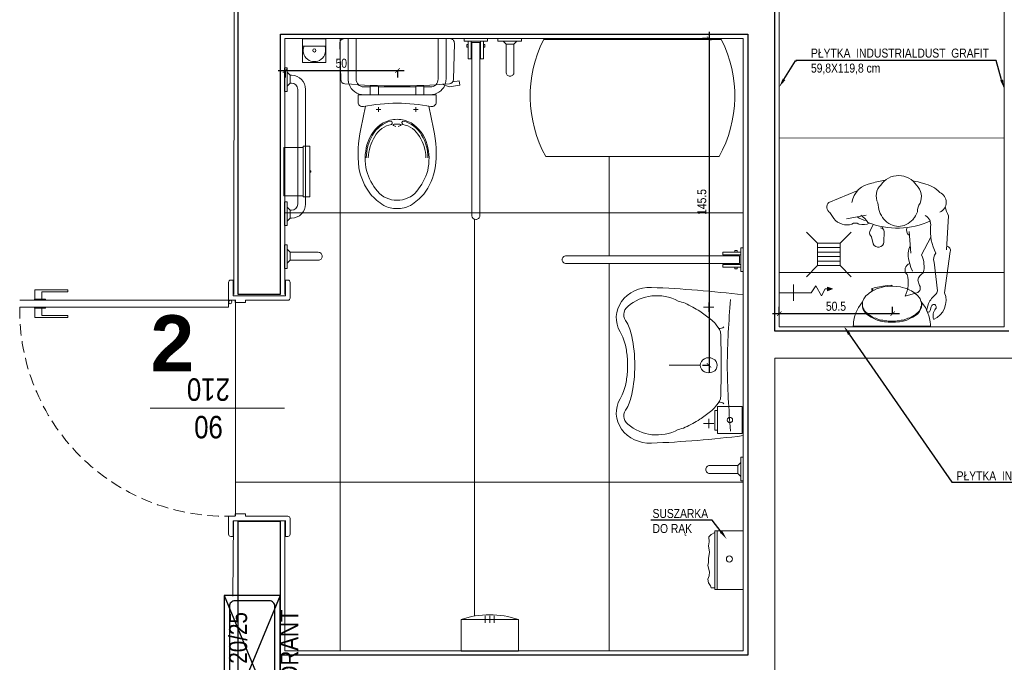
# Model space of a CAD drawing. Header units: millimetres. Extents: x -9038497 to 54128, y -10570064 to 59476.
# Tile 113 of 135: x 47874 to 48312, y 21742 to 22028. Entities that reach past the tile are written whole.
import ezdxf
from ezdxf import colors
from ezdxf.entities.mleader import LeaderData, LeaderLine
from ezdxf.math import Vec2, Vec3

# ---------------------------------------------------------------- set-up
doc = ezdxf.new("R2010")
doc.units = ezdxf.units.MM
doc.header["$LTSCALE"] = 0.8
doc.header["$PDMODE"] = 2
doc.linetypes.add('Dash', pattern=[0.435, 0.3175, -0.1175])
doc.linetypes.add('DASHED2', pattern=[9.525, 6.35, -3.175])
for name, color, linetype, lineweight in [('0 proj_drzwi', 4, 'Continuous', 0), ('0 proj_meble pokojowe-linie środkowe', 42, 'Continuous', 0), ('0 proj_okna', 4, 'Continuous', 0), ('0 proj_widok widok widok', 7, 'Continuous', 0), ('0 proj_wyposażenie sanitarne', 40, 'Continuous', 18), ('A MEBLE', 41, 'Continuous', 35), ('A PPOŻ', 1, 'Continuous', 30), ('A_widok', 8, 'Continuous', 0), ('proj_samochodziki', 191, 'Continuous', 5), ('SCIANY', 1, 'Continuous', 30), ('sciany - mur', 1, 'Continuous', 30), ('tynk', 252, 'Continuous', 5), ('WYPOSAZENIE_SANITARNE', 2, 'Continuous', 20), ('WYPOSAŻENIE', 223, 'Continuous', 9), ('ściany istniejące', 251, 'Continuous', 50)]:
    doc.layers.add(name, color=color, linetype=linetype, lineweight=lineweight)
doc.layers.add('strop podw.', color=3, linetype='Continuous')
doc.styles.add('12', font='ARIALN.TTF', dxfattribs={"height": 12})
doc.styles.get("Standard").update_dxf_attribs({"font": 'g12f13.shx', "width": 0.8, "height": 10})
doc.styles.add('WYMIAR-20', font='ARIALN.TTF', dxfattribs={"height": 4})
doc.styles.add('WYMIAR-50', font='ARIALN.TTF', dxfattribs={"height": 10})
doc.dimstyles.new('SKALA-20', dxfattribs={"dimscale": 2, "dimtxt": 2, "dimasz": 1, "dimexe": 1.5, "dimexo": 1.5, "dimgap": 0.6, "dimtad": 1, "dimdec": 1, "dimrnd": 0.5, "dimdsep": 46, "dimtxsty": 'WYMIAR-20', "dimblk": 'ARCHTICK', "dimcen": 1.2, "dimdle": 1.5, "dimclrd": 256, "dimclre": 256, "dimclrt": 256, "dimadec": 0, "dimazin": 0, "dimtfac": 0.5, "dimtdec": 1, "dimtix": 1, "dimtmove": 2, "dimatfit": 3, "dimfxl": 2, "dimfxlon": 1, "dimtolj": 1, "dimarcsym": 0})

# ---------------------------------------------------------------- blocks, each defined once
blk = doc.blocks.new('umywalka')
at = {"layer": 'WYPOSAŻENIE', "lineweight": 0}
for p, q in [((-15.39, -7.43), (-15.39, -3.37)), ((0, -62.55), (0, 0)), ((0.06, -2.7), (0, -2.7)), ((-13.14, -5.4), (-17.64, -5.4)), ((-10.09, -16.22), (-10.89, -14.85)), ((-51.46, -31.28), (-51.52, -28.24)), ((-51.46, -31.28), (-51.52, -34.31)), ((-19.14, -31.28), (-33.02, -31.28)), ((-10.09, -46.33), (-10.89, -47.7)), ((-15.39, -55.13), (-15.39, -59.18)), ((-13.14, -57.15), (-17.64, -57.15)), ((0.06, -59.85), (0, -59.85))]:
    blk.add_line(p, q, dxfattribs=at)
at = {"layer": 'WYPOSAŻENIE', "lineweight": 0, "extrusion": (0, 0, -1)}
for centre, major_axis, start_param, end_param in [((-41.5, -10.16), (15, 0), 2.665045, 4.75447), ((-38.5, -16.62), (18.12, 0), 3.92538, 5.263255), ((-58.76, -379.13), (425.33, 0), -1.528716, -1.432204), ((-31.76, -14.27), (13.12, 0), -1.360254, -1.107188), ((-47, -41.72), (47.22, 0), -1.107223, -1.025618), ((465.01, -36.23), (472.19, 0), 3.153255, 3.222171), ((-47.66, -8.85), (5.54, 0), 2.405605, 3.988362), ((-45.88, -40.06), (45.05, 0), -1.025688, -0.942144), ((-55.42, -51.85), (61.26, 0), -0.941874, -0.842747), ((-81.82, -24.19), (32.87, 0), -0.417269, -0.195158), ((-27.17, -23.33), (18.81, 0), -0.843068, -0.664024), ((-27.43, -23.51), (19.14, 0), -0.66381, -0.437397), ((-80.22, -28.15), (28.58, 0), -0.476547, -0.370959), ((-10.34, -12.95), (2.18, 0), 0.675065, 1.823026), ((-632, -31.28), (622.13, 0), -0.026897, 0.026897), ((-74.97, -26.31), (22.95, 0), -0.370899, -0.195376), ((-142.92, -33.07), (94.75, 0), -0.172238, -0.020994), ((-114.23, -33.3), (62.97, 0), -0.195334, -0.089443), ((-15.39, -31.28), (3.75, 0), 1.570796, 4.712389), ((-15.39, -31.28), (3.75, 0), 4.712389, 7.853982), ((-114.23, -29.25), (62.97, 0), 0.089443, 0.195334), ((-142.92, -29.48), (94.75, 0), 0.020994, 0.172238), ((465.01, -26.32), (472.19, 0), 3.061014, 3.12993), ((-80.22, -34.4), (28.58, 0), 0.370959, 0.476547), ((-74.97, -36.24), (22.95, 0), 0.195376, 0.370899), ((-41.5, -52.39), (15, 0), 1.528716, 3.61814), ((-81.82, -38.36), (32.87, 0), 0.195158, 0.417269), ((-27.43, -39.04), (19.14, 0), 0.437397, 0.66381), ((-10.34, -49.6), (2.18, 0), 4.460159, 5.60812), ((-47.66, -53.7), (5.54, 0), 2.294823, 3.87758), ((-55.42, -10.7), (61.26, 0), 0.842747, 0.941874), ((-27.17, -39.22), (18.81, 0), 0.664024, 0.843068), ((-45.88, -22.49), (45.05, 0), 0.942144, 1.025688), ((-38.5, -45.93), (18.12, 0), 1.01993, 2.357805), ((-31.76, -48.28), (13.12, 0), 1.107188, 1.360254), ((-47, -20.83), (47.22, 0), 1.025618, 1.107223), ((-58.76, 316.58), (425.33, 0), 1.432204, 1.528716)]:
    blk.add_ellipse(centre, major_axis=major_axis, ratio=0.9, start_param=start_param, end_param=end_param, dxfattribs=at)
blk = doc.blocks.new('Z$W@#58677476')
at = {"layer": 'WYPOSAŻENIE'}
for p, q in [((2.74, 79.01), (2.74, 1.93)), ((6.24, 79.01), (2.74, 79.01)), ((6.24, 1.93), (6.24, 79.01)), ((96.05, 78.3), (94.73, 79.61)), ((100.87, 79.61), (99.55, 78.3)), ((4.42, -0.06), (4.42, -0.06))]:
    blk.add_line(p, q, dxfattribs=at)
for points in [[(-0.76, 80.68), (-0.76, 79.56), (9.74, 79.56), (9.74, 80.68)], [(2.35, 71.65), (2.35, 79.56), (1.14, 79.56), (1.14, 71.65)], [(6.63, 71.65), (6.63, 79.56), (7.84, 79.56), (7.84, 71.65)], [(92.32, 80.73), (92.32, 79.61), (102.82, 79.61), (102.82, 80.73)], [(1.14, 76.92), (1.14, 78.02), (0.48, 78.02), (0.48, 76.92)], [(7.84, 76.92), (7.84, 78.02), (8.5, 78.02), (8.5, 76.92)]]:
    blk.add_lwpolyline(points, close=True, dxfattribs=at)
blk.add_lwpolyline([(97.8, 64.03), (97.8, 64.03, 0.414214), (99.55, 65.78), (99.55, 78.3), (96.05, 78.3), (96.05, 65.78, 0.414214)], format="xyb", close=True, dxfattribs=at)
for start, end in [(180.0006, 270.0006), (269.9999, 0)]:
    blk.add_arc((4.49, 1.93), 1.75, start, end, dxfattribs=at)
at = {"layer": 'WYPOSAŻENIE', "xscale": -1, "rotation": 270}
blk.add_blockref('umywalka', (82.75, 80.73), dxfattribs=at)
blk = doc.blocks.new('22')
at = {"layer": 'WYPOSAŻENIE'}
for p, q in [((-30410.71, -117927.01), (-30409.39, -117925.7)), ((-30409.39, -117931.83), (-30410.71, -117930.51)), ((-30493.27, -117945.04), (-30493.27, -117945.04)), ((-30495.02, -117946.79), (-30495.02, -118023.87)), ((-30491.52, -118023.87), (-30491.52, -117946.79)), ((-30465.57, -117994.04), (-30467.57, -117994.04)), ((-30466.57, -117995.04), (-30466.57, -117993.04)), ((-30450.97, -117994.04), (-30448.97, -117994.04)), ((-30449.97, -117995.04), (-30449.97, -117993.04)), ((-30450.02, -118004.04), (-30466.53, -118004.04)), ((-30436.52, -118025.54), (-30436.52, -118010.52)), ((-30511.57, -118024.42), (-30510.25, -118023.1)), ((-30506.75, -118023.1), (-30505.43, -118024.42)), ((-30495.02, -118023.87), (-30491.52, -118023.87))]:
    blk.add_line(p, q, dxfattribs=at)
for points in [[(-30408.27, -117923.29), (-30409.39, -117923.29), (-30409.39, -117933.79), (-30408.27, -117933.79)], [(-30408.27, -117952.95), (-30409.39, -117952.95), (-30409.39, -117942.45), (-30408.27, -117942.45)], [(-30466.53, -118000.54), (-30466.53, -118004.36), (-30470.23, -118004.36), (-30470.23, -118000.54)], [(-30450.02, -118000.54), (-30450.02, -118004.36), (-30446.32, -118004.36), (-30446.32, -118000.54)], [(-30408.27, -118001.99), (-30409.39, -118001.99), (-30409.39, -118012.49), (-30408.27, -118012.49)], [(-30495.41, -118016.51), (-30495.41, -118024.42), (-30496.62, -118024.42), (-30496.62, -118016.51)], [(-30491.14, -118016.51), (-30491.14, -118024.42), (-30489.93, -118024.42), (-30489.93, -118016.51)], [(-30503.02, -118025.54), (-30503.02, -118024.42), (-30513.52, -118024.42), (-30513.52, -118025.54)], [(-30488.02, -118025.54), (-30488.02, -118024.42), (-30498.52, -118024.42), (-30498.52, -118025.54)], [(-30496.62, -118021.78), (-30496.62, -118022.88), (-30497.28, -118022.88), (-30497.28, -118021.78)], [(-30489.93, -118021.78), (-30489.93, -118022.88), (-30489.27, -118022.88), (-30489.27, -118021.78)]]:
    blk.add_lwpolyline(points, close=True, dxfattribs=at)
for points in [[(-30424.97, -117928.76), (-30424.97, -117928.76, 0.414214), (-30423.22, -117930.51), (-30410.71, -117930.51), (-30410.71, -117927.01), (-30423.22, -117927.01, 0.414214)], [(-30458.27, -117953.64, -0.221073), (-30449.54, -117957.62, -0.102493), (-30444.67, -117966.84, -0.121565), (-30444.87, -117978.34, -0.187395), (-30452.07, -117988.04, -0.126952), (-30458.27, -117989.64, -0.126952), (-30464.47, -117988.04, -0.187395), (-30471.67, -117978.34, -0.121565), (-30471.87, -117966.84, -0.102493), (-30467.01, -117957.62, -0.221073)], [(-30475.66, -118000.54), (-30440.89, -118000.54), (-30440.89, -117997.28, 0.472458), (-30443.27, -117995.31, -0.097656), (-30473.28, -117995.31, 0.472458), (-30475.66, -117997.28)], [(-30481.73, -118025.54), (-30434.82, -118025.54, 0.421203), (-30432.82, -118023.49), (-30433.21, -118007.38, 0.384529), (-30435.05, -118005.43, 0.020097), (-30458.27, -118004.54, 0.020097), (-30481.5, -118005.43, 0.384529), (-30483.34, -118007.38), (-30483.73, -118023.49, 0.421203)], [(-30508.5, -118008.83), (-30508.5, -118008.83, 0.414214), (-30510.25, -118010.58), (-30510.25, -118023.1), (-30506.75, -118023.1), (-30506.75, -118010.58, 0.414214)]]:
    blk.add_lwpolyline(points, format="xyb", close=True, dxfattribs=at)
for points in [[(-30410.71, -117945.72), (-30411.33, -117945.72, 0.414213), (-30417.58, -117951.97), (-30417.58, -117977.47)], [(-30444.2, -117995.49), (-30442.12, -117985.38, 0.088113), (-30441.29, -117968.13, 0.124068), (-30446.45, -117956.41, 0.086475), (-30452.33, -117951.39, 0.130408), (-30458.27, -117949.94, 0.130408), (-30464.22, -117951.39, 0.086475), (-30470.1, -117956.41, 0.124068), (-30475.26, -117968.13, 0.088113), (-30474.43, -117985.38), (-30472.35, -117995.49)], [(-30410.71, -117949.22), (-30411.33, -117949.22, 0.414211), (-30414.08, -117951.97), (-30414.08, -117977.47)], [(-30471.97, -117972.54, 0.136377), (-30469.17, -117982.64, 0.205105), (-30461.07, -117988.84, 0.668461), (-30460.78, -117987.4, -0.213245), (-30468.17, -117982.04, -0.134007), (-30471.07, -117972.54)], [(-30445.47, -117972.54, -0.134007), (-30448.37, -117982.04, -0.213245), (-30455.77, -117987.4, 0.668461), (-30455.47, -117988.84, 0.205105), (-30447.37, -117982.64, 0.136377), (-30444.57, -117972.54)], [(-30410.71, -118009.22), (-30411.33, -118009.22, -0.414213), (-30417.58, -118002.97), (-30417.58, -117977.47)], [(-30410.71, -118005.72), (-30411.33, -118005.72, -0.414211), (-30414.08, -118002.97), (-30414.08, -117977.47)], [(-30458.77, -117986.44), (-30459.85, -117986.96, 0.801198), (-30459.97, -117987.34, 0.05862), (-30458.27, -117987.54, 0.05862), (-30456.57, -117987.34, 0.801198), (-30456.7, -117986.96), (-30457.77, -117986.44)], [(-30436.89, -118005.29, 0.32142), (-30443.52, -118000.54), (-30473.02, -118000.54, 0.300027), (-30479.46, -118004.78)], [(-30479.65, -118005.29, 0.081906), (-30480.02, -118007.54), (-30480.02, -118025.54)], [(-30479.46, -118004.78, 0.019656), (-30479.65, -118005.29)], [(-30475.45, -118005.02, 0.203745), (-30476.52, -118007.54), (-30476.52, -118025.54)], [(-30470.23, -118004.04), (-30473.02, -118004.04, 0.194092), (-30475.45, -118005.02)], [(-30440.89, -118005.24, 0.216674), (-30443.52, -118004.04), (-30446.32, -118004.04)], [(-30441.1, -118005.02, -0.203745), (-30440.02, -118007.54), (-30440.02, -118025.54)], [(-30436.52, -118010.52), (-30436.52, -118006.54), (-30436.52, -118007.54, 0.081902), (-30436.89, -118005.29)]]:
    blk.add_lwpolyline(points, format="xyb", dxfattribs=at)
for points in [[(-30409.39, -117944.4), (-30410.71, -117945.72), (-30410.71, -117949.22), (-30409.39, -117950.54)], [(-30478.32, -118005.2), (-30481.35, -118004.09), (-30486.1, -118004.76), (-30485.82, -118006.74), (-30483.03, -118006.34)], [(-30409.39, -118010.54), (-30410.71, -118009.22), (-30410.71, -118005.72), (-30409.39, -118004.4)]]:
    blk.add_lwpolyline(points, dxfattribs=at)
for start, end in [(89.9999, 180), (0.0006, 90.0006)]:
    blk.add_arc((-30493.27, -117946.79), 1.75, start, end, dxfattribs=at)
blk = doc.blocks.new('G$CFDD6B8A7')
at = {"color": 1}
for p, q in [((60, 33), (0, 8)), ((60, 8), (0, 33)), ((9.65, 16.19), (16.17, 14.49)), ((9.88, 17.06), (16.4, 15.36)), ((16.4, 15.36), (16.17, 14.49)), ((16.17, 14.49), (16.46, 14.26)), ((16.4, 15.36), (16.76, 15.43)), ((16.76, 15.43), (16.46, 14.26)), ((16.46, 14.26), (16.75, 14.18)), ((17.13, 15.64), (16.67, 13.9)), ((16.67, 13.9), (17.05, 13.8)), ((16.76, 15.43), (17.05, 15.35)), ((17.5, 15.54), (17.05, 13.8)), ((17.12, 14.08), (20.4, 13.71)), ((17.13, 15.64), (17.5, 15.54)), ((17.43, 15.26), (20.47, 13.98)), ((20.4, 13.71), (20.77, 13.61)), ((20.47, 13.98), (20.84, 13.89)), ((20.84, 13.89), (20.77, 13.61))]:
    blk.add_line(p, q, dxfattribs=at)
for points in [[(0, 8), (60, 8), (60, 33), (0, 33)], [(5.59, 17.55), (22.32, 17.55), (22.32, 11.32), (5.59, 11.32)]]:
    blk.add_lwpolyline(points, close=True, dxfattribs=at)
blk.add_lwpolyline([(4.8, 10.4), (55.2, 10.4, 0.414214), (57.6, 12.8), (57.6, 28.2, 0.414214), (55.2, 30.6), (4.8, 30.6, 0.414214), (2.4, 28.2), (2.4, 12.8, 0.414214)], format="xyb", close=True, dxfattribs=at)
for radius in [1.72, 0.822]:
    blk.add_circle((9.65, 14.47), radius, dxfattribs=at)
blk.add_arc((9.65, 14.45), 2.62, 84.9879, 25.3614, dxfattribs=at)
at = {"color": 1, "char_height": 8, "width": 34.7818, "attachment_point": 1, "style": '12'}
for s, insert in [(' \\P20/25', (29.65, 44.09)), ('HYDRANT ', (9.49, 8))]:
    blk.add_mtext(s, dxfattribs=dict(at, insert=insert))
blk = doc.blocks.new('G$C9CCB5323')
at = {"layer": 'WYPOSAŻENIE'}
for p, q in [((4.95, 14.95), (0, 19.9)), ((14.95, 14.95), (19.9, 19.9)), ((14.95, 14.95), (4.95, 14.95)), ((4.95, 14.95), (4.95, 4.95)), ((14.95, 4.95), (14.95, 14.95)), ((4.95, 12.95), (14.95, 12.95)), ((4.95, 10.95), (14.95, 10.95)), ((4.95, 8.95), (14.95, 8.95)), ((4.95, 4.95), (0, 0)), ((4.95, 6.95), (14.95, 6.95)), ((4.95, 4.95), (14.95, 4.95)), ((14.95, 4.95), (19.9, 0))]:
    blk.add_line(p, q, dxfattribs=at)
blk = doc.blocks.new('757')
at = {"layer": 'WYPOSAŻENIE'}
for p, q in [((6937.0776, 7477.9083), (6937.0776, 7477.7672)), ((6937.0413, 7477.8451), (6937.114, 7477.8451)), ((6937.0945, 7477.6716), (6937.0858, 7477.694)), ((6937.0858, 7477.694), (6937.1031, 7477.694)), ((6937.0945, 7477.6716), (6937.1031, 7477.694))]:
    blk.add_line(p, q, dxfattribs=at)
blk.add_lwpolyline([(6937.0776, 7477.7672), (6937.1087, 7477.7454), (6937.0634, 7477.721), (6937.0945, 7477.7047), (6937.0945, 7477.6716)], dxfattribs=at)
blk.add_solid([(6937.0858, 7477.694), (6937.1031, 7477.694), (6937.0945, 7477.6716)], dxfattribs=at)
blk = doc.blocks.new('lud st 1')
at = {"layer": 'proj_samochodziki', "linetype": 'ByBlock'}
for p, q in [((-3671.72, 2798.17), (-3674.37, 2796.34)), ((-3661.79, 2785.8), (-3667.2, 2798.73)), ((-3674.37, 2790.76), (-3672.78, 2782)), ((-3676.82, 2778.83), (-3679.94, 2780.41)), ((-3682.33, 2779.61), (-3685.52, 2778.81)), ((-3684.72, 2774.03), (-3679.94, 2774.03)), ((-3678.82, 2774.5), (-3677.83, 2774.88)), ((-3708.62, 2764.48), (-3707.03, 2758.9)), ((-3692.69, 2762.88), (-3695.87, 2762.09)), ((-3679.94, 2762.88), (-3689.5, 2762.09)), ((-3701.45, 2758.9), (-3703.84, 2758.1)), ((-3695.87, 2762.09), (-3697.47, 2761.29)), ((-3711.8, 2754.12), (-3714.99, 2754.92)), ((-3682.32, 2753.22), (-3690.3, 2757.31)), ((-3713.4, 2752.86), (-3714.99, 2753.32)), ((-3693.48, 2751.73), (-3706.23, 2750.14)), ((-3688.71, 2744.56), (-3707.03, 2746.95)), ((-3687.91, 2746.16), (-3672.78, 2745.36))]:
    blk.add_line(p, q, dxfattribs=at)
for centre, radius, start, end in [((-3669.22, 2796.52), 2.99, 47.5071, 146.4384), ((-3669.97, 2790.68), 7.17, 127.849, 198.7525), ((-3670.43, 2783.51), 6.54, 165.192, 207.3089), ((-3679.15, 2786.78), 2.87, 326.3099, 33.6901), ((-3667.8, 2781.48), 7.27, 141.6584, 176.9814), ((-3668.73, 2778.17), 10.31, 8.0008, 81.4768), ((-3680.55, 2778.24), 2.25, 74.4471, 142.4228), ((-3643.44, 2768.26), 35.02, 158.2805, 205.1481), ((-3681.49, 2789.98), 10.35, 302.1807, 327.2869), ((-3684.44, 2776.54), 2.52, 115.3565, 263.5682), ((-3667.47, 2765.91), 10.81, 109.4353, 130.4261), ((-3666.88, 2764.23), 12.59, 91.8707, 109.4353), ((-3664.1, 2770.85), 6.76, 44.9268, 118.1329), ((-3696.63, 2768.06), 39.83, 8.1829, 16.858), ((-3679.94, 2775.63), 1.59, 270, 0), ((-3668.38, 2766.98), 9.41, 130.4261, 154.0686), ((-3664.6, 2767.66), 9.56, 303.5573, 56.4427), ((-3669.79, 2767.66), 7.84, 154.0686, 180), ((-3669.79, 2767.66), 7.84, 180, 205.9314), ((-3702.82, 2776.27), 13.14, 243.8248, 286.6479), ((-3696.95, 2761.73), 2.87, 15.7292, 137.2377), ((-3690.16, 2754.34), 8.91, 64.1119, 106.4908), ((-3679.42, 2761.52), 2.52, 60.0749, 147.2772), ((-3668.38, 2768.35), 9.41, 205.9314, 229.5739), ((-3705.06, 2760), 2.25, 209.1721, 302.7554), ((-3702.98, 2753.54), 5.58, 32.2053, 74.0549), ((-3667.47, 2769.42), 10.81, 229.5739, 250.5647), ((-3670.98, 2752.53), 6.69, 56.4247, 90.7796), ((-3664.46, 2764.69), 7.17, 246.7994, 315.8205), ((-3696.63, 2768.06), 39.83, 343.142, 350.3925), ((-3714.99, 2754.12), 0.797, 90, 270), ((-3717.42, 2743.02), 12.44, 39.5131, 63.1673), ((-3695.33, 2767.39), 11.26, 254.8977, 296.5235), ((-3676.86, 2757.92), 4.64, 261.4497, 331.6804), ((-3672.7, 2759.58), 14.51, 315.094, 347.7749), ((-3717.27, 2747.19), 4.84, 50.5377, 110.5377), ((-3710.49, 2755.61), 9.32, 204.5583, 291.8389), ((-3713.4, 2751.73), 1.13, 225, 90), ((-3705.66, 2753.27), 3.19, 227.2041, 259.6658), ((-3692.23, 2747.63), 4.29, 50.4328, 106.9474), ((-3679.48, 2731.91), 21.51, 84.8539, 117.7659), ((-3688.16, 2746.33), 1.85, 252.7671, 351.8876), ((-3665, 2731.37), 16.01, 103.7793, 119.0695), ((-3666.8, 2751.25), 4.78, 203.5565, 336.4435)]:
    blk.add_arc(centre, radius, start, end, dxfattribs=at)
blk = doc.blocks.new('ssww')
at = {"layer": '0 proj_wyposażenie sanitarne', "linetype": 'Continuous'}
for p, q in [((4688.95, 322.91), (4686.65, 322.91)), ((4686.65, 322.91), (4686.75, 322.21)), ((4686.75, 322.21), (4686.85, 321.01)), ((4686.85, 321.01), (4687.25, 318.91)), ((4687.8, 322.91), (4719.65, 322.91)), ((4694.25, 319.11), (4693.15, 318.41)), ((4695.45, 319.71), (4694.25, 319.11)), ((4694.25, 318.71), (4694.95, 319.01)), ((4694.95, 319.01), (4695.45, 319.31)), ((4696.85, 320.31), (4695.45, 319.71)), ((4695.45, 319.31), (4696.35, 319.51)), ((4696.35, 319.51), (4697.15, 319.91)), ((4698.35, 320.71), (4696.85, 320.31)), ((4698.35, 320.31), (4697.15, 319.91)), ((4699.95, 321.01), (4698.35, 320.71)), ((4698.35, 320.31), (4699.25, 320.41)), ((4699.25, 320.41), (4699.95, 320.61)), ((4701.55, 321.21), (4699.95, 321.01)), ((4699.95, 320.61), (4700.95, 320.61)), ((4700.95, 320.61), (4701.55, 320.71)), ((4704.75, 321.21), (4701.55, 321.21)), ((4701.55, 320.71), (4702.65, 320.71)), ((4703.65, 320.71), (4704.75, 320.71)), ((4706.35, 321.01), (4704.75, 321.21)), ((4704.75, 320.71), (4705.35, 320.61)), ((4705.35, 320.61), (4706.35, 320.61)), ((4707.95, 320.71), (4706.35, 321.01)), ((4706.35, 320.61), (4707.05, 320.41)), ((4707.05, 320.41), (4707.95, 320.31)), ((4709.45, 320.31), (4707.95, 320.71)), ((4707.95, 320.31), (4709.15, 319.91)), ((4709.15, 319.91), (4709.95, 319.51)), ((4710.85, 319.71), (4709.45, 320.31)), ((4709.95, 319.51), (4710.85, 319.31)), ((4712.05, 319.11), (4710.85, 319.71)), ((4710.85, 319.31), (4711.35, 319.01)), ((4711.35, 319.01), (4712.05, 318.71)), ((4713.15, 318.41), (4712.05, 319.11)), ((4719.45, 321.01), (4719.05, 318.91)), ((4719.55, 322.21), (4719.45, 321.01)), ((4719.65, 322.91), (4719.55, 322.21)), ((4687.25, 318.91), (4687.95, 316.91)), ((4687.95, 316.91), (4688.85, 315.01)), ((4688.85, 315.01), (4690.55, 312.61)), ((4690.55, 314.81), (4690.45, 313.51)), ((4690.55, 314.81), (4690.95, 315.81)), ((4690.75, 314.71), (4690.95, 315.41)), ((4690.95, 315.81), (4691.45, 316.71)), ((4690.95, 315.41), (4691.15, 315.71)), ((4691.15, 315.71), (4691.45, 316.31)), ((4692.15, 317.61), (4691.45, 316.71)), ((4691.45, 316.31), (4692.15, 317.11)), ((4693.15, 318.41), (4692.15, 317.61)), ((4692.15, 317.11), (4692.55, 317.41)), ((4692.55, 317.41), (4693.15, 317.91)), ((4693.15, 317.91), (4693.55, 318.21)), ((4693.55, 318.21), (4694.25, 318.71)), ((4712.05, 318.71), (4712.75, 318.21)), ((4712.75, 318.21), (4713.15, 317.91)), ((4714.15, 317.61), (4713.15, 318.41)), ((4713.15, 317.91), (4713.75, 317.41)), ((4713.75, 317.41), (4714.25, 316.91)), ((4714.85, 316.71), (4714.15, 317.61)), ((4714.85, 316.31), (4714.25, 316.91)), ((4715.35, 315.81), (4714.85, 316.71)), ((4714.85, 316.31), (4715.15, 315.71)), ((4715.15, 315.71), (4715.35, 315.41)), ((4715.75, 314.81), (4715.35, 315.81)), ((4715.35, 315.41), (4715.55, 314.71)), ((4717.45, 315.01), (4715.75, 312.61)), ((4715.75, 314.81), (4715.75, 314.41)), ((4718.35, 316.91), (4717.45, 315.01)), ((4719.05, 318.91), (4718.35, 316.91)), ((4690.55, 313.21), (4690.45, 313.51)), ((4690.55, 314.41), (4690.75, 314.71)), ((4690.55, 313.21), (4690.55, 314.41)), ((4690.55, 312.61), (4690.55, 313.21)), ((4690.75, 312.21), (4690.55, 312.61)), ((4691.15, 311.21), (4690.75, 312.21)), ((4691.45, 310.81), (4691.15, 311.21)), ((4691.45, 310.81), (4692.05, 310.01)), ((4715.15, 311.21), (4714.25, 310.01)), ((4715.55, 312.21), (4715.15, 311.21)), ((4715.55, 314.71), (4715.75, 314.41)), ((4715.75, 312.61), (4715.55, 312.21)), ((4715.75, 314.41), (4715.75, 313.71)), ((4715.75, 313.71), (4715.75, 313.21)), ((4715.75, 313.21), (4715.75, 312.61)), ((4692.05, 310.01), (4692.55, 309.51)), ((4692.55, 309.51), (4693.15, 309.11)), ((4693.15, 309.11), (4693.55, 308.71)), ((4693.55, 308.71), (4694.25, 308.21)), ((4694.25, 308.21), (4694.85, 307.91)), ((4695.55, 307.51), (4694.85, 307.91)), ((4696.85, 306.91), (4695.55, 307.51)), ((4697.55, 306.71), (4696.85, 306.91)), ((4698.75, 306.41), (4697.55, 306.71)), ((4699.55, 306.21), (4698.75, 306.41)), ((4706.75, 306.21), (4707.45, 306.41)), ((4710.65, 306.51), (4707.05, 305.91)), ((4707.45, 306.41), (4708.75, 306.71)), ((4708.75, 306.71), (4709.45, 306.91)), ((4709.45, 306.91), (4710.75, 307.51)), ((4711.45, 306.81), (4710.65, 306.51)), ((4710.75, 307.51), (4711.4, 307.89)), ((4711.65, 307.01), (4711, 307.66)), ((4712.05, 308.21), (4711.4, 307.89)), ((4711.4, 307.89), (4711.65, 307.61)), ((4711.65, 306.91), (4711.45, 306.81)), ((4711.65, 307.61), (4711.65, 306.91)), ((4712.75, 308.71), (4712.05, 308.21)), ((4713.15, 309.11), (4712.75, 308.71)), ((4713.75, 309.51), (4713.15, 309.11)), ((4714.25, 310.01), (4713.75, 309.51)), ((4701.15, 306.01), (4699.55, 306.21)), ((4702.75, 305.91), (4701.15, 306.01)), ((4702.75, 305.91), (4703.55, 305.91)), ((4703.15, 305.41), (4703.15, 305.91)), ((4705.15, 305.61), (4703.15, 305.41)), ((4703.55, 305.91), (4705.15, 306.01)), ((4705.15, 306.01), (4706.75, 306.21)), ((4707.05, 305.91), (4705.15, 305.61))]:
    blk.add_line(p, q, dxfattribs=at)
at = {"layer": '0 proj_wyposażenie sanitarne'}
blk.add_line((4702.65, 320.71), (4703.65, 320.71), dxfattribs=at)
blk = doc.blocks.new('pis joly rzut')
at = {"xscale": 1.043233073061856, "yscale": 1.043233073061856, "zscale": 1.043233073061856}
blk.add_blockref('ssww', (-2681.84, 1060.9), dxfattribs=at)
blk = doc.blocks.new('suszarka')
at = {"layer": 'WYPOSAZENIE_SANITARNE', "lineweight": 0}
for p, q in [((1430.7, 3168.03), (1430.7, 3182.03)), ((1430.7, 3182.03), (1456.2, 3182.03)), ((1456.2, 3182.03), (1456.2, 3168.03)), ((1456.2, 3168.03), (1430.7, 3168.03)), ((1441.45, 3166.33), (1441.45, 3169.5)), ((1443.45, 3166.33), (1443.45, 3169.5)), ((1445.45, 3166.33), (1445.45, 3169.5))]:
    blk.add_line(p, q, dxfattribs=at)
blk.add_arc((1443.45, 3204.6), 38.73, 250.7785, 289.2215, dxfattribs=at)
blk = doc.blocks.new('poj na papier toal. bok')
at = {"layer": '0 proj_wyposażenie sanitarne', "lineweight": 0}
for p, q in [((-2521.1, 1876.23), (-2521.1, 1854.74)), ((-2512.6, 1876.23), (-2521.1, 1876.23)), ((-2512.6, 1876.83), (-2509.6, 1876.83)), ((-2512.6, 1876.83), (-2512.6, 1854.23)), ((-2509.6, 1876.83), (-2509.6, 1854.23)), ((-2512.6, 1854.74), (-2521.1, 1854.74)), ((-2512.6, 1854.23), (-2509.6, 1854.23))]:
    blk.add_line(p, q, dxfattribs=at)
blk.add_lwpolyline([(-2509.05, 1865.81), (-2509.6, 1865.81), (-2509.6, 1865.25), (-2509.05, 1865.25)], close=True, dxfattribs=at)
blk = doc.blocks.new('poj na mydło rz')
at = {"layer": '0 proj_wyposażenie sanitarne', "lineweight": 0}
for p, q in [((-2387.64, 1982.05), (-2399.64, 1982.05)), ((-2399.64, 1971.05), (-2399.64, 1982.05)), ((-2387.64, 1971.05), (-2387.64, 1982.05)), ((-2399.64, 1971.05), (-2387.64, 1971.05))]:
    blk.add_line(p, q, dxfattribs=at)
blk.add_lwpolyline([(-2397.85, 1971.05), (-2389.12, 1971.05), (-2389.12, 1969.84), (-2397.85, 1969.84)], close=True, dxfattribs=at)
blk.add_circle((-2393.64, 1976.55), 1.18, dxfattribs=at)
blk = doc.blocks.new('szczotka wc rz')
at = {"layer": '0 proj_wyposażenie sanitarne', "lineweight": 0}
blk.add_line((-2549.15, 1881.62), (-2538.65, 1881.62), dxfattribs=at)
blk.add_lwpolyline([(-2549.15, 1878.41), (-2538.65, 1878.41), (-2538.65, 1888.91), (-2549.15, 1888.91)], close=True, dxfattribs=at)
blk.add_circle((-2543.99, 1883.55), 0.71, dxfattribs=at)
blk.add_arc((-2543.99, 1883.55), 5, 337.2512, 202.7488, dxfattribs=at)
blk = doc.blocks.new('klamm')
at = {"layer": '0 proj_okna', "lineweight": 0}
for p, q in [((-4009.82, 29787.38), (-4005.72, 29787.38)), ((-4009.82, 29787.38), (-4009.82, 29772.78)), ((-4005.72, 29787.61), (-4005.22, 29787.61)), ((-4005.72, 29787.61), (-4005.72, 29782.61)), ((-4005.22, 29787.61), (-4005.22, 29782.61)), ((-4008.97, 29784.26), (-4008.97, 29772.78)), ((-4008.97, 29784.26), (-4005.72, 29784.26)), ((-4005.72, 29782.61), (-4005.22, 29782.61)), ((-4009.82, 29772.78), (-4008.97, 29772.78))]:
    blk.add_line(p, q, dxfattribs=at)
blk = doc.blocks.new('poj na ręczniki')
at = {"layer": 'WYPOSAZENIE_SANITARNE'}
for p, q in [((1383.47, 3156.04), (1383.47, 3168.54)), ((1409.47, 3168.54), (1383.47, 3168.54)), ((1409.47, 3168.54), (1409.47, 3156.04)), ((1409.47, 3157.04), (1383.47, 3157.04)), ((1409.47, 3156.04), (1383.47, 3156.04)), ((1384.14, 3156.04), (1385.07, 3154.41)), ((1385.07, 3154.41), (1386.05, 3153.33)), ((1386.05, 3153.33), (1388.25, 3153.43)), ((1388.25, 3153.43), (1390.01, 3153.24)), ((1390.01, 3153.24), (1392.85, 3153.68)), ((1392.85, 3153.68), (1395.74, 3153.19)), ((1395.74, 3153.19), (1397.5, 3153.24)), ((1397.5, 3153.24), (1398.77, 3152.89)), ((1398.77, 3152.89), (1401.71, 3153.63)), ((1401.71, 3153.63), (1403.47, 3153.43)), ((1403.47, 3153.43), (1404.84, 3152.94)), ((1404.84, 3152.94), (1406.55, 3153.24)), ((1406.55, 3153.24), (1407.88, 3154.02)), ((1407.88, 3154.02), (1408.8, 3154.36)), ((1408.8, 3154.36), (1408.8, 3156.04))]:
    blk.add_line(p, q, dxfattribs=at)
blk.add_circle((1395.93, 3162.48), 1.35, dxfattribs=at)
blk = doc.blocks.new('_ArchTick')
at = {"color": 0, "linetype": 'ByBlock', "const_width": 0.15}
blk.add_lwpolyline([(-0.5, -0.5), (0.5, 0.5)], dxfattribs=at)
blk = doc.blocks.new('*D2440')
at = {"layer": '0 proj_widok widok widok', "lineweight": -2, "transparency": 16777216}
for p, q in [((47989.49, 22005.38), (48045.49, 22005.38)), ((47992.49, 22005.38), (47992.49, 22002.38)), ((48042.49, 22005.38), (48042.49, 22002.38))]:
    blk.add_line(p, q, dxfattribs=at)
at = {"layer": 'Defpoints', "color": 0, "lineweight": 0, "transparency": 16777216}
for p in [(47992.49, 22007.67), (48042.49, 22007.67), (48042.49, 22005.38)]:
    blk.add_point(p, dxfattribs=at)
at = {"layer": '0 proj_widok widok widok', "lineweight": -2, "transparency": 16777216, "xscale": 2, "yscale": 2, "zscale": 2, "rotation": 180}
blk.add_blockref('_ArchTick', (47992.49, 22005.38), dxfattribs=at)
at = {"layer": '0 proj_widok widok widok', "lineweight": -2, "transparency": 16777216, "xscale": 2, "yscale": 2, "zscale": 2}
blk.add_blockref('_ArchTick', (48042.49, 22005.38), dxfattribs=at)
at = {"layer": '0 proj_widok widok widok', "lineweight": 0, "transparency": 16777216, "insert": (48017.49, 22008.63), "char_height": 4, "attachment_point": 5, "style": 'WYMIAR-20'}
blk.add_mtext('\\A1;50', dxfattribs=at)
blk = doc.blocks.new('*D2441')
at = {"layer": '0 proj_widok widok widok', "lineweight": -2, "transparency": 16777216}
for p, q in [((48181.04, 22019.61), (48178.04, 22019.61)), ((48181.04, 22022.61), (48181.04, 21871.31)), ((48181.04, 21874.31), (48178.04, 21874.31))]:
    blk.add_line(p, q, dxfattribs=at)
at = {"layer": 'Defpoints', "color": 0, "lineweight": 0, "transparency": 16777216}
for p in [(48181.68, 22019.61), (48181.04, 21874.31), (48181.68, 21874.31)]:
    blk.add_point(p, dxfattribs=at)
at = {"layer": '0 proj_widok widok widok', "lineweight": -2, "transparency": 16777216, "xscale": 2, "yscale": 2, "zscale": 2}
for p, rotation in [((48181.04, 22019.61), 90), ((48181.04, 21874.31), 270)]:
    blk.add_blockref('_ArchTick', p, dxfattribs=dict(at, rotation=rotation))
at = {"layer": '0 proj_widok widok widok', "lineweight": 0, "transparency": 16777216, "insert": (48177.8, 21946.96), "char_height": 4, "attachment_point": 5, "rotation": 90, "style": 'WYMIAR-20'}
blk.add_mtext('\\A1;145.5', dxfattribs=at)
blk = doc.blocks.new('*D2442')
at = {"layer": '0 proj_widok widok widok', "lineweight": -2, "transparency": 16777216}
for p, q in [((48212.27, 21897.34), (48212.27, 21900.34)), ((48262.66, 21897.34), (48262.66, 21900.34)), ((48209.27, 21897.34), (48265.66, 21897.34))]:
    blk.add_line(p, q, dxfattribs=at)
at = {"layer": 'Defpoints', "color": 0, "lineweight": 0, "transparency": 16777216}
for p in [(48262.66, 21897.34), (48212.27, 21894.57), (48262.66, 21894.57)]:
    blk.add_point(p, dxfattribs=at)
at = {"layer": '0 proj_widok widok widok', "lineweight": -2, "transparency": 16777216, "xscale": 2, "yscale": 2, "zscale": 2, "rotation": 180}
blk.add_blockref('_ArchTick', (48212.27, 21897.34), dxfattribs=at)
at = {"layer": '0 proj_widok widok widok', "lineweight": -2, "transparency": 16777216, "xscale": 2, "yscale": 2, "zscale": 2}
blk.add_blockref('_ArchTick', (48262.66, 21897.34), dxfattribs=at)
at = {"layer": '0 proj_widok widok widok', "lineweight": 0, "transparency": 16777216, "insert": (48237.46, 21900.58), "char_height": 4, "attachment_point": 5, "style": 'WYMIAR-20'}
blk.add_mtext('\\A1;50.5', dxfattribs=at)

msp = doc.modelspace()

# ---------------------------------------------------------------- linework, layer by layer
at = {"layer": '0 proj_drzwi'}
for p, q in [((47967.36, 21903.25), (47874.5, 21903.25)), ((47967.36, 21900.23), (47874.5, 21900.25)), ((47967.36, 21903.25), (47967.36, 21900.23)), ((47967.36, 21903.25), (47970.36, 21903.25)), ((47970.36, 21903.25), (47970.36, 21902.25)), ((47974.86, 21902.25), (47970.36, 21902.25)), ((47974.86, 21903.25), (47974.86, 21902.25)), ((47970.36, 21807.25), (47970.36, 21808.25)), ((47974.86, 21808.25), (47970.36, 21808.25)), ((47974.86, 21807.25), (47974.86, 21808.25)), ((47967.36, 21807.25), (47970.36, 21807.25))]:
    msp.add_line(p, q, dxfattribs=at)
at = {"layer": '0 proj_drzwi', "lineweight": 0}
msp.add_line((47992.29, 21855.25), (47932.48, 21855.25), dxfattribs=at)
at = {"layer": '0 proj_drzwi'}
msp.add_circle((47968.11, 21902.49), 0.756, dxfattribs=at)
at = {"layer": '0 proj_drzwi', "linetype": 'DASHED2', "lineweight": 0}
msp.add_arc((47966.03, 21898.78), 91.54, 179.0802, 270.8306, dxfattribs=at)
at = {"layer": '0 proj_meble pokojowe-linie środkowe'}
for p, q in [((48107.36, 22019.14), (48186.58, 22019.14)), ((48185.51, 21967.14), (48108.44, 21967.14))]:
    msp.add_line(p, q, dxfattribs=at)
for centre, start, end in [((48157.45, 21994.16), 153.4956, 208.869), ((48136.5, 21994.16), 331.131, 26.5044)]:
    msp.add_arc(centre, 55.97, start, end, dxfattribs=at)
at = {"layer": '0 proj_okna', "lineweight": 0}
for p, q in [((47967.36, 21903.25), (47967.36, 21911.25)), ((47969.36, 21912.25), (47968.36, 21912.25)), ((47969.36, 21912.25), (47969.36, 21905.25)), ((47993.74, 21912.26), (47992.74, 21912.26)), ((47992.74, 21905.25), (47992.74, 21912.26)), ((47994.73, 21904.25), (47994.73, 21911.26)), ((47969.36, 21905.25), (47992.74, 21905.25)), ((47974.86, 21903.25), (47993.75, 21903.25)), ((47967.36, 21807.25), (47967.36, 21799.25)), ((47969.36, 21798.25), (47969.36, 21805.25)), ((47969.36, 21805.25), (47992.74, 21805.25)), ((47974.86, 21807.25), (47993.74, 21807.25)), ((47992.74, 21805.28), (47992.74, 21798.25)), ((47994.73, 21806.25), (47994.73, 21799.24)), ((47968.36, 21798.25), (47969.36, 21798.25)), ((47993.74, 21798.25), (47992.74, 21798.25))]:
    msp.add_line(p, q, dxfattribs=at)
for centre, radius, start, end in [((47968.36, 21911.25), 1, 90, 180), ((47993.74, 21911.26), 0.996, 0, 90), ((47993.74, 21904.25), 0.996, 269.982, 0), ((47993.74, 21806.25), 0.996, 360, 90), ((47968.36, 21799.25), 1, 180, 270), ((47993.74, 21799.24), 0.996, 270, 0)]:
    msp.add_arc(centre, radius, start, end, dxfattribs=at)
at = {"layer": '0 proj_widok widok widok', "lineweight": 0}
for p, q in [((48016.97, 22019.83), (48016.97, 21747.62)), ((48212.36, 21975.4), (48312.27, 21975.44)), ((48136.57, 21967.35), (48136.57, 21923.28)), ((48196.37, 21942.2), (47992.45, 21942.2)), ((48076.77, 21939.45), (48076.77, 21763.11)), ((48136.57, 21919.78), (48136.57, 21747.62)), ((48212.39, 21915.6), (48312.27, 21915.64)), ((47970.38, 21903.41), (47970.38, 21807.43)), ((48196.37, 21822.4), (47970.38, 21822.4))]:
    msp.add_line(p, q, dxfattribs=at)
at = {"layer": 'SCIANY', "ltscale": 40}
for p, q in [((47971.43, 22043.12), (47971.43, 21905.91)), ((48210.27, 21889.51), (48210.27, 22043.12)), ((47990.43, 21905.91), (47990.43, 22021.62)), ((47990.43, 22021.62), (48198.27, 22021.62)), ((48198.27, 22021.62), (48198.27, 21745.41)), ((47971.43, 21905.91), (47990.43, 21905.91)), ((48314.27, 21889.51), (48210.27, 21889.51)), ((47990.43, 21804.91), (47971.43, 21804.91)), ((47971.43, 21804.91), (47971.43, 21698.75)), ((47990.43, 21698.75), (47990.43, 21804.91)), ((48198.27, 21745.41), (47990.35, 21745.41))]:
    msp.add_line(p, q, dxfattribs=at)
at = {"layer": 'sciany - mur', "lineweight": 0, "ltscale": 40}
for p, q in [((47990.35, 22021.62), (47990.35, 21905.91)), ((48571.43, 21877.54), (48210.27, 21877.54)), ((48210.27, 21877.54), (48210.27, 21733.41)), ((47990.35, 21804.91), (47990.35, 21745.41))]:
    msp.add_line(p, q, dxfattribs=at)
at = {"layer": 'strop podw.', "linetype": 'Dash', "lineweight": 0}
for p, q in [((48061.43, 22021.61), (48061.43, 22021.62)), ((48121.43, 22021.61), (48121.43, 22021.62)), ((48181.43, 22021.61), (48181.43, 22021.62)), ((48241.43, 21889.51), (48241.43, 21889.51)), ((48301.43, 21889.51), (48301.43, 21889.51)), ((47990.43, 21773.81), (47990.35, 21773.81)), ((48061.43, 21745.4), (48061.43, 21745.41)), ((48121.43, 21745.4), (48121.43, 21745.41)), ((48181.43, 21745.4), (48181.43, 21745.41))]:
    msp.add_line(p, q, dxfattribs=at)
at = {"layer": 'tynk', "lineweight": 0, "ltscale": 40}
for p, q in [((48212.27, 21891.51), (48212.27, 22043.03)), ((48312.27, 22035.62), (48312.27, 21891.51)), ((47992.35, 21905.89), (47992.35, 22019.62)), ((47992.35, 22019.62), (48196.27, 22019.62)), ((48196.27, 22019.62), (48196.27, 21747.41)), ((48312.27, 21891.51), (48212.27, 21891.51)), ((47969.62, 21805.06), (47969.21, 21771.71)), ((47992.35, 21747.41), (47992.35, 21805.12)), ((48196.27, 21747.41), (47992.35, 21747.41))]:
    msp.add_line(p, q, dxfattribs=at)
msp.add_lwpolyline([(47969.93, 22043.04), (47969.75, 21905.89)], dxfattribs=at)

# ---------------------------------------------------------------- block references
at = {"layer": '0 proj_okna', "lineweight": 0, "xscale": -1, "rotation": 90}
msp.add_blockref('klamm', (77668.64, 17898.03), dxfattribs=at)
at = {"layer": '0 proj_okna', "lineweight": 0, "rotation": 90.00000000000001}
msp.add_blockref('klamm', (77668.64, 25905.47), dxfattribs=at)
at = {"layer": '0 proj_widok widok widok', "lineweight": 0}
for name, p, rotation in [('szczotka wc rz', (45461.54, 23897.91), 180), ('poj na mydło rz', (46213.76, 19456.37), 270)]:
    msp.add_blockref(name, p, dxfattribs=dict(at, rotation=rotation))
msp.add_blockref('poj na papier toal. bok', (50513.07, 20094.99), dxfattribs=at)
at = {"layer": '0 proj_wyposażenie sanitarne', "rotation": 179.9893841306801}
msp.add_blockref('pis joly rzut', (50487.23, 23289.1), dxfattribs=at)
at = {"layer": 'A MEBLE', "xscale": 100, "yscale": 100, "zscale": 100, "rotation": 89.99999999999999}
msp.add_blockref('757', (796003.09, -671801.16), dxfattribs=at)
at = {"layer": 'A PPOŻ', "rotation": 90}
msp.add_blockref('G$CFDD6B8A7', (47998.35, 21712.02), dxfattribs=at)
at = {"layer": 'A_widok', "linetype": 'Continuous', "lineweight": 0}
for name, p, rotation in [('22', (17584.04, -96005.92), 179.9999999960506), ('Z$W@#58677476', (48115.54, 21925.81), 270)]:
    msp.add_blockref(name, p, dxfattribs=dict(at, rotation=rotation))
at = {"layer": 'proj_samochodziki', "rotation": 89.66296991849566}
msp.add_blockref('lud st 1', (51054.47, 25597.42), dxfattribs=at)
at = {"layer": 'WYPOSAZENIE_SANITARNE'}
for name, p, rotation in [('poj na ręczniki', (45027.59, 23184.15), 270), ('suszarka', (49526.93, 24929.29), 180)]:
    msp.add_blockref(name, p, dxfattribs=dict(at, rotation=rotation))
at = {"layer": 'ściany istniejące', "color": 3, "linetype": 'Continuous'}
msp.add_blockref('G$C9CCB5323', (48224.36, 21913.71), dxfattribs=at)

# ---------------------------------------------------------------- texts
at = {"layer": '0 proj_okna', "lineweight": 0, "style": 'WYMIAR-50'}
for s, p in [('210', (47967.95, 21868.55)), ('90', (47964.83, 21851.85))]:
    msp.add_text(s, height=10, rotation=180, dxfattribs=at).set_placement(p)
at = {"layer": '0 proj_widok widok widok', "lineweight": 0}
for s, width, gutter_width, insert, char_height, attachment_point, style in [('PŁYTKA  INDUSTRIALDUST  GRAFIT  59,8X119,8 cm  ', 88.0267, 20, (48226.35, 22015.16), 4, 1, 'WYMIAR-20'), ('{\\fArial Unicode MS|b1|i0|c238|p34;2}', 52.3465, 50, (47932.65, 21896.6), 25, 1, 'WYMIAR-50'), ('PŁYTKA  INDUSTRIALDUST LIGHT GRYS  59,8X119,8 cm  ', 95.0902, 20, (48381.24, 21827.18), 4, 3, 'WYMIAR-20'), ('SUSZARKA \\PDO RĄK', 78.8002, 20, (48155.91, 21810.44), 4, 1, 'WYMIAR-20')]:
    msp.add_mtext_dynamic_manual_height_columns(s, width=width, gutter_width=gutter_width, heights=[0], dxfattribs=dict(at, insert=insert, char_height=char_height, attachment_point=attachment_point, style=style))

# ---------------------------------------------------------------- dimensions: what is measured, and where the dimension line sits
dim = msp.add_linear_dim(base=(48181.04, 21874.31), p1=(48181.68, 22019.61), p2=(48181.68, 21874.31), angle=90, dimstyle='SKALA-20', dxfattribs=at)
dim.commit()
dim.dimension.update_dxf_attribs({"geometry": '*D2441', "text_midpoint": (48177.8, 21946.96)})
for base, p1, p2, picture, middle in [((48042.49, 22005.38), (47992.49, 22007.67), (48042.49, 22007.67), '*D2440', (48017.49, 22008.63)), ((48262.66, 21897.34), (48212.27, 21894.57), (48262.66, 21894.57), '*D2442', (48237.46, 21900.58))]:
    dim = msp.add_linear_dim(base=base, p1=p1, p2=p2, dimstyle='SKALA-20', dxfattribs=at)
    dim.commit()
    dim.dimension.update_dxf_attribs({"geometry": picture, "text_midpoint": middle})

# ---------------------------------------------------------------- leaders
ml = msp.add_multileader_mtext('Standard', dxfattribs=at)
ml.set_content('', color=256)
ml.set_leader_properties()
ml.build(insert=Vec2(0, 0))
ml.multileader.update_dxf_attribs({"text_right_attachment_type": 6, "dogleg_length": 0.36})
ctx = ml.context
ctx.base_point, ctx.plane_origin = Vec3(48219.85, 22009.72), Vec3(48212.23, 21998.07)
ctx.right_attachment = 6
notes = []
notes.append((ctx, [(0, (1, 1, 0), (48219.49, 22009.72), (1, 0), 0.36, [(0, [(48212.23, 21998.07)], 0, [])])]))
ctx.mtext.insert, ctx.mtext.flow_direction = Vec3(48221.85, 22011.72), 5
ml = msp.add_multileader_mtext('Standard', dxfattribs=at)
ml.set_content('', color=256)
ml.set_leader_properties()
ml.build(insert=Vec2(0, 0))
ml.multileader.update_dxf_attribs({"text_right_attachment_type": 6, "dogleg_length": 0.36})
ctx = ml.context
ctx.base_point, ctx.plane_origin = Vec3(48217.65, 22011.8), Vec3(48319, 22039.02)
ctx.right_attachment, ctx.text_align_type = 6, 2
notes.append((ctx, [(0, (1, 1, 0), (48308.71, 22009.8), (-1, 0), 87.07, [(0, [(48312.23, 21997.42)], 0, [])])]))
ctx.mtext.insert, ctx.mtext.alignment, ctx.mtext.flow_direction = Vec3(48219.65, 22013.8), 3, 5
ml = msp.add_multileader_mtext('Standard', dxfattribs=at)
ml.set_content('', color=256)
ml.set_leader_properties()
ml.build(insert=Vec2(0, 0))
ml.multileader.update_dxf_attribs({"text_right_attachment_type": 6, "dogleg_length": 0.36})
ctx = ml.context
ctx.base_point, ctx.plane_origin, ctx.plane_x_axis, ctx.plane_y_axis = Vec3(48341.74, 21820.37), Vec3(48264.53, 21907.11), Vec3(-1, 0), Vec3(0, -1)
ctx.right_attachment, ctx.text_align_type = 6, 2
notes.append((ctx, [(0, (1, 1, 0), (48289, 21822.37), (1, 0), 48.74, [(0, [(48241.09, 21891.51)], 0, [])])]))
ctx.mtext.insert, ctx.mtext.text_direction, ctx.mtext.rotation, ctx.mtext.alignment, ctx.mtext.flow_direction = Vec3(48339.74, 21818.37), Vec3(-1, 0), 3.141593, 3, 5
ml = msp.add_multileader_mtext('Standard', dxfattribs=at)
ml.set_content('', color=256)
ml.set_leader_properties()
ml.build(insert=Vec2(0, 0))
ml.multileader.update_dxf_attribs({"text_right_attachment_type": 6, "dogleg_length": 0.36})
ctx = ml.context
ctx.base_point, ctx.plane_origin = Vec3(48153.21, 21807.48), Vec3(48188.82, 21797.15)
ctx.right_attachment, ctx.text_align_type = 6, 2
notes.append((ctx, [(0, (1, 1, 0), (48182.42, 21805.48), (-1, 0), 25.21, [(0, [(48188.82, 21797.15)], 0, [])])]))
ctx.mtext.insert, ctx.mtext.alignment, ctx.mtext.flow_direction = Vec3(48155.21, 21809.48), 3, 5
for ctx, leaders in notes:
    for number, flags, end, landing, length, lines in leaders:
        leader = LeaderData()
        leader.index, (leader.has_last_leader_line, leader.has_dogleg_vector, leader.attachment_direction) = number, flags
        leader.last_leader_point, leader.dogleg_vector, leader.dogleg_length = Vec3(end), Vec3(landing), length
        for number, points, colour, breaks in lines:
            line = LeaderLine()
            line.index, line.vertices, line.color, line.breaks = number, Vec3.list(points), colors.encode_raw_color(colour), breaks
            leader.lines.append(line)
        ctx.leaders.append(leader)

doc.saveas('drawing.dxf')
